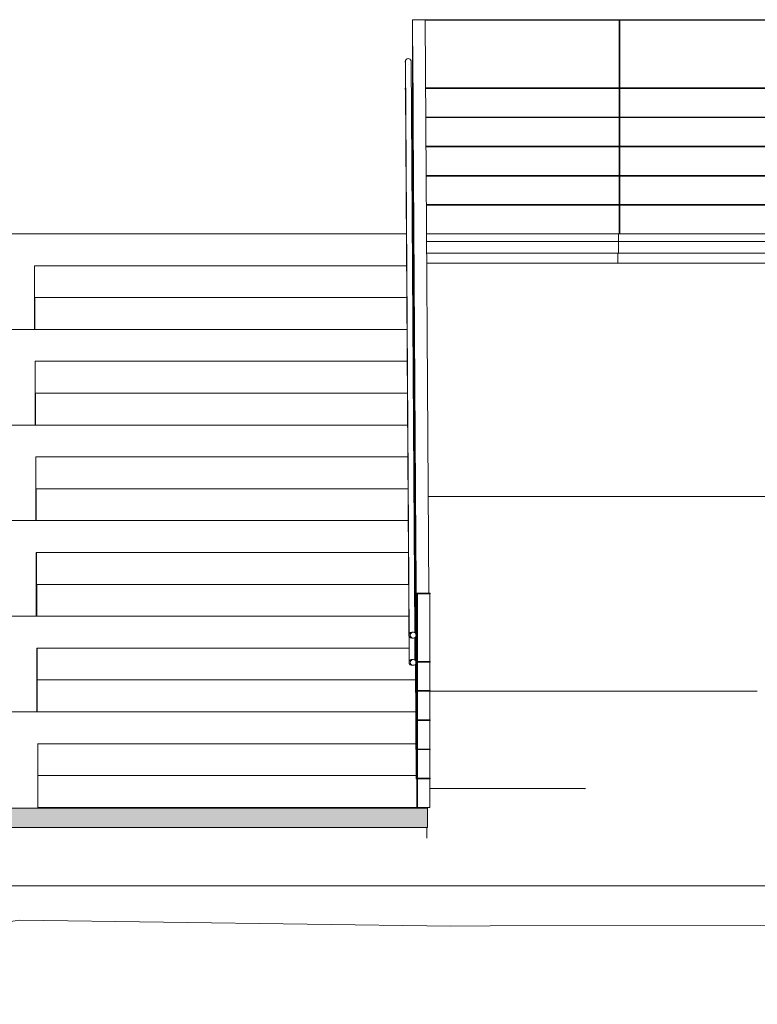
# Model space of a CAD drawing. Header units: millimetres. Extents: x 210059 to 342622, y 147607 to 161162.
# Tile 5 of 30: x 225749 to 229536, y 148392 to 153450. Entities that reach past the tile are written whole.
import ezdxf

# ---------------------------------------------------------------- set-up
doc = ezdxf.new("R2010")
doc.units = ezdxf.units.MM
for name, color, linetype, lineweight in [('A-FLOR', 192, 'Continuous', 5), ('A-FLOR-PATT', 8, 'Continuous', 13), ('A-GENM', 13, 'Continuous', 13), ('Balaústres', 7, 'Continuous', 5), ('C-TOPO', 7, 'Continuous', 5), ('C-TOPO-MAJR', 7, 'Continuous', 5), ('C-TOPO-MINR', 7, 'Continuous', 5), ('Corrimão', 7, 'Continuous', 5), ('Corrimãos', 7, 'Continuous', 5), ('Guarda-corpos', 7, 'Continuous', 5), ('I-WALL', 2, 'Continuous', 13), ('S-STRS', 31, 'Continuous', 5)]:
    doc.layers.add(name, color=color, linetype=linetype, lineweight=lineweight)

# ---------------------------------------------------------------- blocks, each defined once
blk = doc.blocks.new('_EST_ PLACA PISO ESTRUTURAL BORDA - _EST_ PLACA PISO ESTRUTURAL BORDA-3703946-TRECHO 1 - CORTE LONGITUDINAL')
at = {"layer": 'A-GENM'}
for p, q in [((280823.8, 152310), (280823.8, 152350)), ((280823.8, 152350), (281823.8, 152350)), ((281823.8, 152350), (281823.8, 152310)), ((281823.8, 152310), (280823.8, 152310)), ((280823.8, 152250), (280823.8, 152310)), ((281823.8, 152310), (280823.8, 152310)), ((281823.8, 152310), (281823.8, 152250)), ((280820.2, 152200), (280820.3, 152250)), ((281823.8, 152250), (280823.8, 152250)), ((281820.3, 152250), (281820.2, 152200))]:
    blk.add_line(p, q, dxfattribs=at)
blk = doc.blocks.new('_EST_ PLACA PISO ESTRUTURAL BORDA - _EST_ PLACA PISO ESTRUTURAL BORDA-V97-TRECHO 1 - CORTE LONGITUDINAL')
at = {"layer": 'A-GENM'}
for p, q in [((227838.5, 152350), (228824.1, 152350)), ((228824.1, 152350), (228824.1, 152310)), ((228824.1, 152310), (227838.8, 152310)), ((228824.1, 152310), (227838.8, 152310)), ((228824.1, 152310), (228824.1, 152250)), ((228824.1, 152250), (227839.2, 152250)), ((228820.5, 152250), (228820.4, 152200))]:
    blk.add_line(p, q, dxfattribs=at)
blk = doc.blocks.new('Guarda-corpo - 25mm-V190-TRECHO 1 - CORTE LONGITUDINAL')
at = {"layer": 'Balaústres', "color": 55}
for q in [(227766, 152350), (227766, 153447)]:
    blk.add_line((227766, 153447), q, dxfattribs=at)
blk = doc.blocks.new('Guarda-corpo - 25mm-V191-TRECHO 1 - CORTE LONGITUDINAL')
at = {"layer": 'Balaústres', "color": 55}
for p, q in [((227790.6, 150500.4), (227790.6, 149403.4)), ((227790.6, 150500.4), (227790.6, 150500.4)), ((227855.6, 150153.4), (227855.6, 150500.4)), ((227855.6, 150003.4), (227855.6, 150150.4)), ((227855.6, 149853.4), (227855.6, 150000.4)), ((227855.6, 149703.4), (227855.6, 149850.4)), ((227855.6, 149553.4), (227855.6, 149700.4)), ((227855.6, 149403.4), (227855.6, 149550.4)), ((227790.6, 149403.4), (227855.6, 149403.4)), ((227790.6, 149403.4), (227790.6, 149403.4))]:
    blk.add_line(p, q, dxfattribs=at)
blk = doc.blocks.new('Guarda-corpo - 25mm-V192-TRECHO 1 - CORTE LONGITUDINAL')
at = {"layer": 'Balaústres', "color": 55}
for p, q in [((227787.4, 150500.4), (227787.4, 149403.4)), ((227787.4, 150500.4), (227787.4, 150500.4)), ((227787.4, 149403.4), (227790.6, 149403.4)), ((227787.4, 149403.4), (227787.4, 149403.4))]:
    blk.add_line(p, q, dxfattribs=at)
blk = doc.blocks.new('Guarda-corpo - 25mm-4287908-TRECHO 1 - CORTE LONGITUDINAL')
at = {"layer": 'Balaústres', "color": 55}
for p in [(227784.3, 150670.3), (227784.3, 149574)]:
    blk.add_line(p, (227784.3, 149574), dxfattribs=at)
blk = doc.blocks.new('Guarda-corpo - 25mm-4418973-TRECHO 1 - CORTE LONGITUDINAL')
at = {"layer": 'Balaústres', "color": 55}
for p, q in [((227781.1, 151161.4), (227781.1, 150297.7)), ((227781.1, 150279), (227781.1, 150157.7)), ((227781.1, 150139), (227781.1, 150058.2))]:
    blk.add_line(p, q, dxfattribs=at)
blk = doc.blocks.new('Guarda-corpo - 25mm-V193-TRECHO 1 - CORTE LONGITUDINAL')
at = {"layer": 'Balaústres', "color": 55}
blk.add_line((227778, 151652.5), (227778, 150549.3), dxfattribs=at)
blk = doc.blocks.new('Guarda-corpo - 25mm-V194-TRECHO 1 - CORTE LONGITUDINAL')
at = {"layer": 'Balaústres', "color": 55}
blk.add_line((227768.6, 153125.8), (227768.6, 152022.6), dxfattribs=at)
blk = doc.blocks.new('Guarda-corpo - Guarda-corpo-4165278-TRECHO 1 - CORTE LONGITUDINAL')
at = {"layer": 'Corrimão', "color": 55}
for p, q in [((227766, 153450), (227766.5, 153450)), ((227766, 153447), (227766, 153450)), ((227766, 153447), (227766.5, 153447)), ((227831.5, 153450), (227766.5, 153450)), ((227766.5, 153450), (227785.4, 150503.4)), ((227850.4, 150503.4), (227831.5, 153450)), ((227766, 153100), (227766.5, 153100)), ((227766, 153097), (227766.5, 153097)), ((227768.6, 153100), (227766.5, 153100)), ((227766.5, 153100), (227785.4, 150153.4)), ((227766, 152950), (227766.5, 152950)), ((227766, 152947), (227766.5, 152947)), ((227766.5, 152950), (227783.5, 150293.4)), ((227766, 152800), (227766.5, 152800)), ((227766, 152797), (227766.5, 152797)), ((227766.5, 152800), (227782.5, 150295.7)), ((227766, 152650), (227766.5, 152650)), ((227766, 152647), (227766.5, 152647)), ((227766.5, 152650), (227781.6, 150297.1)), ((227766, 152500), (227766.5, 152500)), ((227766.5, 152500), (227780.6, 150298.4)), ((227766, 152497), (227766.5, 152497)), ((227785.3, 150503.4), (227785.4, 150500.4)), ((227785.4, 150503.4), (227792, 150503.4)), ((227785.4, 150500.4), (227792, 150500.4)), ((227780.7, 150278.4), (227781.5, 150157.2)), ((227781.7, 150279.8), (227782.5, 150155.8)), ((227782.6, 150281.2), (227783.4, 150153.5)), ((227783.6, 150283.5), (227785.4, 150003.4)), ((227781.6, 150139.7), (227785.4, 149553.4)), ((227782.6, 150141.1), (227785.4, 149703.4)), ((227783.5, 150143.4), (227785.4, 149853.4)), ((227785.3, 150153.4), (227785.4, 150150.4)), ((227785.4, 150153.4), (227792, 150153.4)), ((227785.4, 150150.4), (227792, 150150.4)), ((227785.3, 150003.4), (227785.4, 150000.4)), ((227785.4, 150003.4), (227792, 150003.4)), ((227785.4, 150000.4), (227792, 150000.4)), ((227785.3, 149853.4), (227785.4, 149850.4)), ((227785.4, 149853.4), (227792, 149853.4)), ((227785.4, 149850.4), (227792, 149850.4)), ((227785.3, 149703.4), (227785.4, 149700.4)), ((227785.4, 149703.4), (227792, 149703.4)), ((227785.4, 149700.4), (227792, 149700.4)), ((227785.3, 149553.4), (227785.4, 149550.4)), ((227785.4, 149553.4), (227792, 149553.4)), ((227785.4, 149550.4), (227792, 149550.4))]:
    blk.add_line(p, q, dxfattribs=at)
at = {"layer": 'Corrimão', "color": 10, "lineweight": 13}
for p, q in [((227857, 150503.4), (227792, 150503.4)), ((227792, 150503.4), (227792, 150500.4)), ((227792, 150500.4), (227857, 150500.4)), ((227857, 150500.4), (227857, 150503.4)), ((227857, 150153.4), (227792, 150153.4)), ((227792, 150153.4), (227792, 150150.4)), ((227792, 150150.4), (227857, 150150.4)), ((227857, 150150.4), (227857, 150153.4)), ((227857, 150003.4), (227792, 150003.4)), ((227792, 150003.4), (227792, 150000.4)), ((227792, 150000.4), (227857, 150000.4)), ((227857, 150000.4), (227857, 150003.4)), ((227857, 149853.4), (227792, 149853.4)), ((227792, 149853.4), (227792, 149850.4)), ((227792, 149850.4), (227857, 149850.4)), ((227857, 149850.4), (227857, 149853.4)), ((227857, 149703.4), (227792, 149703.4)), ((227792, 149703.4), (227792, 149700.4)), ((227792, 149700.4), (227857, 149700.4)), ((227857, 149700.4), (227857, 149703.4)), ((227857, 149553.4), (227792, 149553.4)), ((227792, 149553.4), (227792, 149550.4)), ((227792, 149550.4), (227857, 149550.4)), ((227857, 149550.4), (227857, 149553.4))]:
    blk.add_line(p, q, dxfattribs=at)
at = {"layer": 'Corrimão', "color": 10, "lineweight": 13, "flags": 128}
for points in [[(227784.5, 150288.4), (227784, 150292), (227782.8, 150295.3), (227780.7, 150298.3), (227778, 150300.7), (227774.8, 150302.4), (227771.3, 150303.3), (227767.7, 150303.3), (227764.2, 150302.4), (227761, 150300.7), (227758.2, 150298.3), (227756.2, 150295.3), (227754.9, 150292), (227754.5, 150288.4)], [(227754.5, 150288.4), (227754.9, 150284.8), (227756.2, 150281.4), (227758.2, 150278.4), (227761, 150276), (227764.2, 150274.3), (227767.7, 150273.5), (227771.3, 150273.5), (227774.8, 150274.3), (227778, 150276), (227780.7, 150278.4), (227782.8, 150281.4), (227784, 150284.8), (227784.5, 150288.4)], [(227784.5, 150148.4), (227784, 150152), (227782.8, 150155.3), (227780.7, 150158.3), (227778, 150160.7), (227774.8, 150162.4), (227771.3, 150163.3), (227767.7, 150163.3), (227764.2, 150162.4), (227761, 150160.7), (227758.2, 150158.3), (227756.2, 150155.3), (227754.9, 150152), (227754.5, 150148.4)], [(227754.5, 150148.4), (227754.9, 150144.8), (227756.2, 150141.4), (227758.2, 150138.4), (227761, 150136), (227764.2, 150134.3), (227767.7, 150133.5), (227771.3, 150133.5), (227774.8, 150134.3), (227778, 150136), (227780.7, 150138.4), (227782.8, 150141.4), (227784, 150144.8), (227784.5, 150148.4)]]:
    blk.add_lwpolyline(points, dxfattribs=at)
at = {"layer": 'Corrimãos', "color": 55}
for p, q in [((227729, 153234.9), (227747.9, 150288.3)), ((227744, 153250), (227743.5, 153250)), ((227743.5, 153220), (227744, 153220)), ((227777.8, 150300.8), (227759, 153235.1)), ((227729, 153094.9), (227747.9, 150148.3)), ((227769.5, 150303.4), (227762.9, 150303.4)), ((227777.8, 150160.8), (227777, 150275.5)), ((227762.8, 150273.4), (227769.5, 150273.4)), ((227762.8, 150133.4), (227769.5, 150133.4)), ((227769.5, 150163.4), (227762.9, 150163.4))]:
    blk.add_line(p, q, dxfattribs=at)
for centre, start_param, end_param in [((227743.5, 153235), 0, 1.570796), ((227743.5, 153235), 1.570796, 1.832596), ((227743.5, 153095), 1.152605, 1.570796), ((227743.5, 153095), 1.570796, 1.832596)]:
    blk.add_ellipse(centre, major_axis=(0, 15), ratio=0.999995, start_param=start_param, end_param=end_param, dxfattribs=at)
for points, knots in [([(227759, 153235), (227759, 153236.3), (227758.6, 153238.9), (227757.1, 153242.6), (227754.7, 153245.7), (227750.5, 153248.9), (227744, 153250.7), (227737.5, 153248.9), (227733.3, 153245.7), (227730.8, 153242.6), (227729.3, 153238.9), (227729, 153236.3), (227729, 153235)], [0, 0, 0, 0, 0.083333, 0.166667, 0.25, 0.333333, 0.5, 0.666667, 0.75, 0.833333, 0.916667, 1, 1, 1, 1]), ([(227764.7, 150303.2), (227764.1, 150303.3), (227760.9, 150303.5), (227756.3, 150302.3), (227752.1, 150299.1), (227749.7, 150296), (227748.2, 150292.3), (227747.9, 150289.7), (227747.9, 150288.4)], [0.4600015, 0.4600015, 0.4600015, 0.4600015, 0.5, 0.6666667, 0.75, 0.8333333, 0.9166667, 1, 1, 1, 1]), ([(227747.9, 150288.4), (227747.9, 150287.1), (227748.2, 150284.4), (227749.7, 150280.8), (227752.1, 150277.6), (227756.3, 150274.4), (227760.9, 150273.2), (227764.1, 150273.4), (227764.7, 150273.5)], [0, 0, 0, 0, 0.0833333, 0.1666667, 0.25, 0.3333333, 0.5, 0.5400787, 0.5400787, 0.5400787, 0.5400787]), ([(227764.7, 150163.2), (227764.1, 150163.3), (227760.9, 150163.5), (227756.3, 150162.3), (227752.1, 150159.1), (227749.7, 150156), (227748.2, 150152.3), (227747.9, 150149.7), (227747.9, 150148.4)], [0.4600015, 0.4600015, 0.4600015, 0.4600015, 0.5, 0.6666667, 0.75, 0.8333333, 0.9166667, 1, 1, 1, 1]), ([(227747.9, 150148.4), (227747.9, 150147.1), (227748.2, 150144.4), (227749.7, 150140.8), (227752.1, 150137.6), (227756.3, 150134.4), (227760.9, 150133.2), (227764.1, 150133.4), (227764.7, 150133.5)], [0, 0, 0, 0, 0.0833333, 0.1666667, 0.25, 0.3333333, 0.5, 0.5400787, 0.5400787, 0.5400787, 0.5400787])]:
    blk.add_open_spline(points, degree=3, knots=knots, dxfattribs=at)
blk.add_open_spline([(227729.5, 153098.9), (227729.2, 153097.6), (227729, 153096.3), (227729, 153095)], degree=3, dxfattribs=at)
for name, p in [('Guarda-corpo - 25mm-V190-TRECHO 1 - CORTE LONGITUDINAL', (0, 0)), ('Guarda-corpo - 25mm-V194-TRECHO 1 - CORTE LONGITUDINAL', (0, 0)), ('Guarda-corpo - 25mm-V193-TRECHO 1 - CORTE LONGITUDINAL', (-6.3, 982.2)), ('Guarda-corpo - 25mm-V193-TRECHO 1 - CORTE LONGITUDINAL', (-3.1, 491.1)), ('Guarda-corpo - 25mm-V193-TRECHO 1 - CORTE LONGITUDINAL', (0, 0)), ('Guarda-corpo - 25mm-4418973-TRECHO 1 - CORTE LONGITUDINAL', (0, 0)), ('Guarda-corpo - 25mm-4287908-TRECHO 1 - CORTE LONGITUDINAL', (0, 0)), ('Guarda-corpo - 25mm-V192-TRECHO 1 - CORTE LONGITUDINAL', (0, 0)), ('Guarda-corpo - 25mm-V191-TRECHO 1 - CORTE LONGITUDINAL', (0, 0))]:
    blk.add_blockref(name, p)
blk = doc.blocks.new('Stairs 1 - Stairs 1-4165388-TRECHO 1 - CORTE LONGITUDINAL')
at = {"layer": 'S-STRS'}
for p, q in [((225824.4, 152186.3), (225824.4, 151858.9)), ((225825.5, 152186.3), (225824.4, 152186.3)), ((225825.5, 152022.6), (225825.5, 152186.3)), ((225825.5, 152186.3), (227735, 152186.3)), ((227765.5, 152186.3), (227768.5, 152186.3)), ((225826.5, 152022.6), (225825.5, 152022.6)), ((225826.5, 151858.9), (225826.5, 152022.6)), ((225826.5, 152022.6), (227736, 152022.6)), ((227766.5, 152022.6), (227769.6, 152022.6)), ((225827.5, 151695.2), (225827.5, 151367.8)), ((225828.6, 151695.2), (225827.5, 151695.2)), ((225828.6, 151531.5), (225828.6, 151695.2)), ((225828.6, 151695.2), (227737.9, 151695.2)), ((227768.8, 151695.2), (227771.6, 151695.2)), ((225829.6, 151531.5), (225828.6, 151531.5)), ((225829.6, 151367.8), (225829.6, 151531.5)), ((225829.6, 151531.5), (227739, 151531.5)), ((227769.9, 151531.5), (227772.7, 151531.5)), ((225830.7, 151204.1), (225830.7, 150876.7)), ((225831.7, 151204.1), (225830.7, 151204.1)), ((225831.7, 151040.4), (225831.7, 151204.1)), ((225831.7, 151204.1), (227741.1, 151204.1)), ((227772, 151204.1), (227774.8, 151204.1)), ((225832.8, 151040.4), (225831.7, 151040.4)), ((225832.8, 150876.7), (225832.8, 151040.4)), ((225832.8, 151040.4), (227742.1, 151040.4)), ((227773, 151040.4), (227775.8, 151040.4)), ((225833.8, 150713), (225833.8, 150385.6)), ((225834.9, 150713), (225833.8, 150713)), ((225834.9, 150549.3), (225834.9, 150713)), ((225834.9, 150713), (227744.2, 150713)), ((227775.1, 150713), (227777.9, 150713)), ((225835.9, 150549.3), (225834.9, 150549.3)), ((225835.9, 150385.6), (225835.9, 150549.3)), ((225835.9, 150549.3), (227745.3, 150549.3)), ((227776.2, 150549.3), (227779, 150549.3)), ((225837, 150221.9), (225837, 149894.5)), ((225838, 150221.9), (225837, 150221.9)), ((225838, 150058.2), (225838, 150221.9)), ((225838, 150221.9), (227747.4, 150221.9)), ((227777.4, 150221.9), (227781.1, 150221.9)), ((225839.1, 150058.2), (225838, 150058.2)), ((225839.1, 149894.5), (225839.1, 150058.2)), ((225839.1, 150058.2), (227782.1, 150058.2)), ((225841.2, 149730.8), (225840.1, 149730.8)), ((225841.2, 149567.1), (225841.2, 149730.8)), ((225841.2, 149730.8), (227784.2, 149730.8)), ((225842.2, 149567.1), (225841.2, 149567.1)), ((225842.2, 149403.4), (225842.2, 149567.1)), ((225842.2, 149567.1), (227785.3, 149567.1)), ((225840.1, 149403.4), (225842.2, 149403.4)), ((225842.2, 149403.4), (227787.4, 149403.4))]:
    blk.add_line(p, q, dxfattribs=at)
blk = doc.blocks.new('Guarda-corpo - 25mm-V227-TRECHO 1 - CORTE LONGITUDINAL')
at = {"layer": 'Balaústres', "color": 55}
for p, q in [((228827.4, 153100), (228827.4, 153447)), ((228827.6, 153447), (228830.6, 153447)), ((228827.6, 152350), (228827.6, 153447)), ((228830.6, 152350), (228830.6, 153447)), ((228827.4, 152950), (228827.4, 153097)), ((228827.4, 152800), (228827.4, 152947)), ((228827.4, 152650), (228827.4, 152797)), ((228827.4, 152500), (228827.4, 152647)), ((228827.4, 152350), (228827.4, 152497)), ((228830.6, 152350), (228827.6, 152350))]:
    blk.add_line(p, q, dxfattribs=at)
blk = doc.blocks.new('Guarda-corpo - 25mm-V228-TRECHO 1 - CORTE LONGITUDINAL')
at = {"layer": 'Balaústres', "color": 55}
for p, q in [((231827.3, 153100), (231827.3, 153447)), ((231827.5, 153447), (231830.5, 153447)), ((231827.5, 152350), (231827.5, 153447)), ((231830.5, 153150), (231830.5, 153447)), ((231827.3, 152950), (231827.3, 153097)), ((231827.3, 152800), (231827.3, 152947)), ((231827.3, 152650), (231827.3, 152797)), ((231827.3, 152500), (231827.3, 152647)), ((231827.3, 152350), (231827.3, 152497))]:
    blk.add_line(p, q, dxfattribs=at)
blk = doc.blocks.new('Guarda-corpo - Guarda-corpo-4281668-TRECHO 1 - CORTE LONGITUDINAL')
at = {"layer": 'Corrimão', "color": 55}
for p, q in [((231829, 153450), (227831.5, 153450)), ((227831.5, 153447), (231829, 153447)), ((231829, 153450), (231829, 153447)), ((231829, 153100), (227833.7, 153100)), ((227833.8, 153097), (231829, 153097)), ((231829, 152950), (227834.7, 152950)), ((227834.7, 152947), (231829, 152947)), ((231829, 152800), (227835.7, 152800)), ((227835.7, 152797), (231829, 152797)), ((231829, 152650), (227836.6, 152650)), ((227836.6, 152647), (231829, 152647)), ((231829, 152500), (227837.6, 152500)), ((227837.6, 152497), (231829, 152497))]:
    blk.add_line(p, q, dxfattribs=at)
for name, p in [('Guarda-corpo - 25mm-V227-TRECHO 1 - CORTE LONGITUDINAL', (0, 0)), ('Guarda-corpo - 25mm-V227-TRECHO 1 - CORTE LONGITUDINAL', (1000, 0)), ('Guarda-corpo - 25mm-V227-TRECHO 1 - CORTE LONGITUDINAL', (2000, 0)), ('Guarda-corpo - 25mm-V228-TRECHO 1 - CORTE LONGITUDINAL', (0, 0))]:
    blk.add_blockref(name, p)

msp = doc.modelspace()

# ---------------------------------------------------------------- hatches: boundary and pattern name
at = {"layer": 'A-FLOR-PATT', "lineweight": 5}
h = msp.add_hatch(dxfattribs=at)
h.set_pattern_fill('FP3_17', color=256, style=0, pattern_type=2)
h.set_pattern_definition([(50, (253442.83, 149900), (145.7474, -12.75073), [15.24, -167.64]), (355, (253442.83, 149900), (-28.1939, 152.8459), [12.192, -134.112]), (100.451, (253454.98, 149898.94), (117.5539, 140.09374), [12.952, -142.472]), (46.184, (253442.83, 149940.64), (216.8635, -33.6342), [22.86, -251.46]), (96.636, (253460.9, 149937.84), (189.922, 197.9418), [19.428, -213.708]), (351.184, (253442.83, 149940.64), (189.9245, 197.9404), [18.288, -201.168]), (21, (253463.15, 149930.48), (121.29188, -81.8118), [15.24, -167.64]), (326, (253463.15, 149930.48), (49.4422, 147.3507), [12.192, -134.112]), (71.451, (253473.26, 149923.66), (170.7338, 65.5375), [12.952, -142.472]), (37.5, (253442.833, 149900), (2.470865, 67.64346), [6.706, -125.781, 6.706, -129.438, -134.62]), (37.5, (253442.833, 149900), (2.470865, 67.64346), [-268.63, 6.706, -127.914]), (7.5, (253442.83, 149900), (53.45543, 80.14398), [6.706, -70.917, 6.706, -122.733, -51.308]), (7.5, (253442.83, 149900), (53.45543, 80.14398), [-207.061, 6.706, -44.602]), (327.5, (253397.52, 149900), (108.47233, -4.58285), [6.706, -44.094, 6.706, -151.79, -210.312]), (327.5, (253397.52, 149900), (108.47233, -4.58285), [-209.296, 6.706, -203.606]), (317.5, (253377.2, 149900), (118.5031, 20.3417), [6.706, -59.334, 6.706, -98.552, -149.352]), (317.5, (253377.2, 149900), (118.5031, 20.3417), [-171.298, 6.706, -142.646])])
h.paths.add_polyline_path([(224298.8, 149300), (227842.8, 149300), (227842.8, 149400), (221842.7, 149400), (221842.7, 149300), (223892.6, 149300)], flags=0)

# ---------------------------------------------------------------- linework, layer by layer
at = {"layer": 'A-FLOR', "lineweight": 13}
for p, q in [((227842.8, 149400), (221842.7, 149400)), ((227842.8, 149300), (227842.8, 149400)), ((221842.7, 149300), (227842.8, 149300))]:
    msp.add_line(p, q, dxfattribs=at)
at = {"layer": 'C-TOPO'}
for p, q in [((227855.6, 149500), (228654.3, 149500)), ((228654.3, 149500), (228651, 149499)), ((225748.7, 148823.4), (222605.2, 148392)), ((227962.6, 148794.2), (225748.7, 148823.4)), ((227962.6, 148794.2), (228165.2, 148794.5)), ((228165.2, 148794.5), (231050.3, 148797.7))]:
    msp.add_line(p, q, dxfattribs=at)
at = {"layer": 'C-TOPO', "lineweight": 13}
for p, q in [((225748.7, 148823.4), (222605.2, 148392)), ((227962.6, 148794.2), (225748.7, 148823.4)), ((228165.2, 148794.5), (227962.6, 148794.2)), ((231050.3, 148797.7), (228165.2, 148794.5))]:
    msp.add_line(p, q, dxfattribs=at)
at = {"layer": 'C-TOPO-MAJR'}
for p, q in [((228396.4, 150000), (227855.6, 150000)), ((229536.4, 150000), (228396.4, 150000))]:
    msp.add_line(p, q, dxfattribs=at)
at = {"layer": 'C-TOPO-MINR'}
msp.add_line((228304.8, 151000), (231300.4, 151000), dxfattribs=at)
at = {"layer": 'C-TOPO-MINR', "flags": 128}
msp.add_lwpolyline([(232134.9, 149000), (228392.9, 149000), (225282.6, 149000), (221498.8, 149000), (220568.7, 149000), (218066, 149000)], dxfattribs=at)
at = {"layer": 'I-WALL'}
for p, q in [((231828.4, 152200), (227839.5, 152200)), ((227847.2, 151000), (228304.7, 151000))]:
    msp.add_line(p, q, dxfattribs=at)
at = {"layer": 'S-STRS'}
for p, q in [((223317.1, 152350), (227733.9, 152350)), ((227764.5, 152350), (227767.5, 152350)), ((221928.4, 151858.9), (227737.1, 151858.9)), ((227767.6, 151858.9), (227770.6, 151858.9)), ((221931.8, 151367.8), (227740, 151367.8)), ((227770.9, 151367.8), (227773.7, 151367.8)), ((221934.9, 150876.7), (227743.2, 150876.7)), ((227774.1, 150876.7), (227776.9, 150876.7)), ((221938.1, 150385.6), (227746.3, 150385.6)), ((227777.2, 150385.6), (227780, 150385.6)), ((221906.4, 149894.5), (227783.2, 149894.5)), ((227840.1, 149400), (227840.1, 149403.4)), ((227840.1, 149245.2), (227840.1, 149300))]:
    msp.add_line(p, q, dxfattribs=at)

# ---------------------------------------------------------------- block references
at = {"layer": 'A-GENM'}
for name, p in [('_EST_ PLACA PISO ESTRUTURAL BORDA - _EST_ PLACA PISO ESTRUTURAL BORDA-V97-TRECHO 1 - CORTE LONGITUDINAL', (0, 0)), ('_EST_ PLACA PISO ESTRUTURAL BORDA - _EST_ PLACA PISO ESTRUTURAL BORDA-3703946-TRECHO 1 - CORTE LONGITUDINAL', (-51999.7, 0))]:
    msp.add_blockref(name, p, dxfattribs=at)
at = {"layer": 'Guarda-corpos', "color": 55}
for name in ['Guarda-corpo - Guarda-corpo-4165278-TRECHO 1 - CORTE LONGITUDINAL', 'Guarda-corpo - Guarda-corpo-4281668-TRECHO 1 - CORTE LONGITUDINAL']:
    msp.add_blockref(name, (0, 0), dxfattribs=at)
at = {"layer": 'S-STRS'}
msp.add_blockref('Stairs 1 - Stairs 1-4165388-TRECHO 1 - CORTE LONGITUDINAL', (0, 0), dxfattribs=at)

doc.saveas('drawing.dxf')
